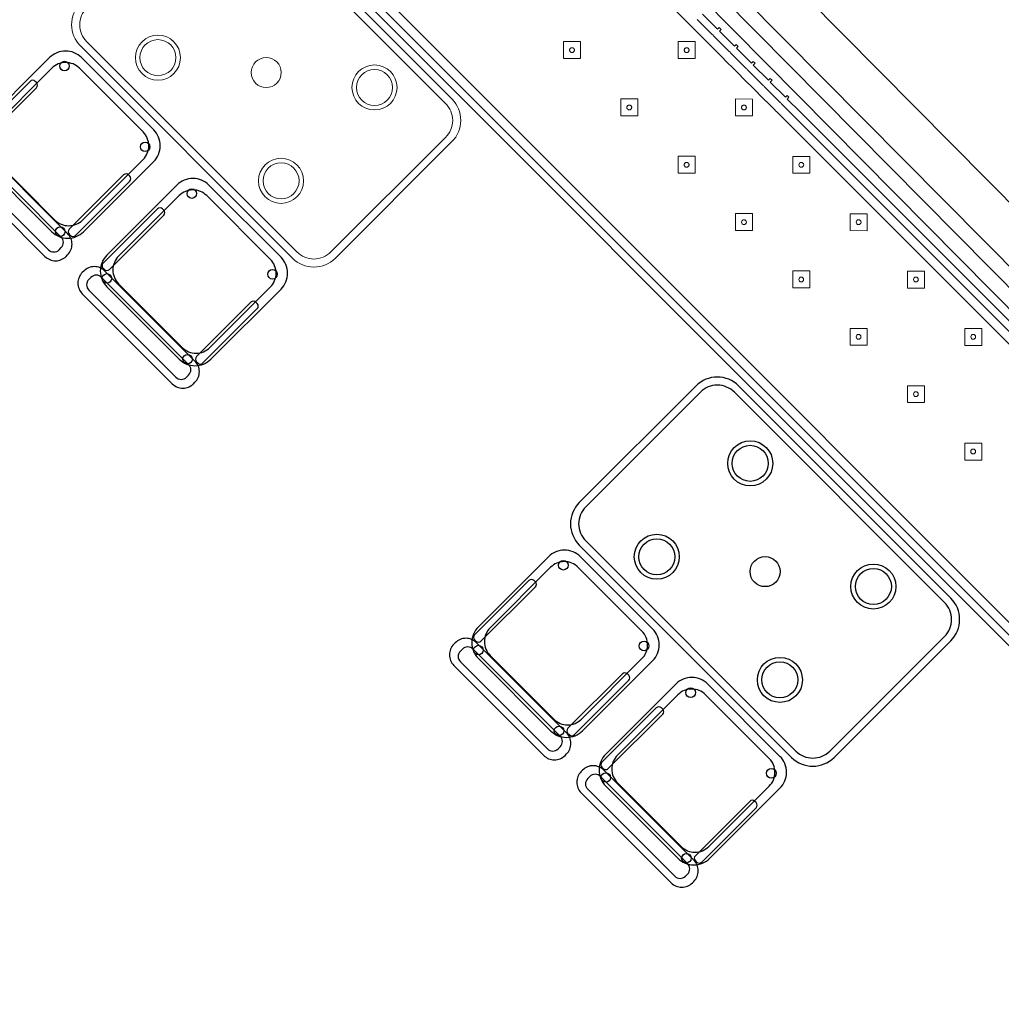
# Model space of a CAD drawing. Header units: metres. Extents: x 2232.4 to 2275.2, y 411.9 to 437.5.
# Tile 17 of 19: x 2268.7 to 2272, y 430.9 to 434.2. Entities that reach past the tile are written whole.
import ezdxf

# ---------------------------------------------------------------- set-up
doc = ezdxf.new("R2010")
doc.units = ezdxf.units.M
for name, color, linetype in [('DOOR', 5, 'Continuous'), ('RP_CHAIRS', 7, 'Continuous'), ('RP_TABLES', 7, 'Continuous')]:
    doc.layers.add(name, color=color, linetype=linetype)
doc.layers.add('NC_N1_BANQUETTES', color=7, linetype='Continuous', lineweight=13)
doc.layers.add('NC_N1_TABLES', color=7, linetype='Continuous', lineweight=13)

# ---------------------------------------------------------------- blocks, each defined once
blk = doc.blocks.new('RP_MODERN_EXTENDED_TRIANGLE_L')
at = {"color": 0, "linetype": 'Continuous', "lineweight": -2}
for points in [[(0.035, 3.889), (0.035, 3.96), (0.027, 3.96), (0.027, 3.969), (0.035, 3.969), (0.035, 4.04), (0.027, 4.04), (0.027, 4.049), (0.035, 4.049), (0.035, 4.1), (0.035, 4.12), (0.027, 4.12), (0.027, 4.129), (0.035, 4.129), (0.035, 4.2), (0.027, 4.2), (0.027, 4.209), (0.035, 4.209), (0.035, 4.28), (0.027, 4.28), (0.027, 4.289), (0.035, 4.289), (0.035, 4.35), (0.035, 7.89)], [(0.8, 7.89), (0.8, 4.35), (0.8, 4.1), (0.8, 0.8)], [(0.06, 3.889), (0.06, 3.96), (0.0599, 3.9625), (0.0596, 3.9645), (0.0599, 3.9665), (0.06, 3.969), (0.06, 4.04), (0.0599, 4.0425), (0.0596, 4.0445), (0.0599, 4.0465), (0.06, 4.049), (0.06, 4.1), (0.06, 4.1), (0.06, 4.12), (0.0599, 4.1225), (0.0596, 4.1245), (0.0599, 4.1265), (0.06, 4.129), (0.06, 4.2), (0.0599, 4.2025), (0.0596, 4.2045), (0.0599, 4.2065), (0.06, 4.209), (0.06, 4.28), (0.0599, 4.2825), (0.0596, 4.2845), (0.0599, 4.2865), (0.06, 4.289), (0.06, 7.865)], [(0.775, 7.865), (0.775, 4.325), (0.775, 4.1), (0.775, 0.8)], [(0.09, 3.809), (0.09, 3.88), (0.0898, 3.8845), (0.09, 3.889), (0.09, 3.96), (0.0898, 3.9645), (0.09, 3.969), (0.09, 4.04), (0.0898, 4.0445), (0.09, 4.049), (0.09, 4.1), (0.09, 4.12), (0.0898, 4.1245), (0.09, 4.129), (0.09, 4.2), (0.0898, 4.2045), (0.09, 4.209), (0.09, 4.28), (0.0898, 4.2845), (0.09, 4.289), (0.09, 4.295), (0.09, 7.835)], [(0.745, 7.835), (0.745, 4.295), (0.745, 4.1), (0.745, 0.8)]]:
    blk.add_lwpolyline(points, dxfattribs=at)
at = {"color": 0, "lineweight": -2}
for points in [[(0.427, 5.517), (0.467, 5.557), (0.427, 5.597), (0.387, 5.557)], [(0.157, 5.247), (0.197, 5.287), (0.157, 5.327), (0.117, 5.287)], [(0.427, 5.247), (0.467, 5.287), (0.427, 5.327), (0.387, 5.287)], [(0.157, 4.977), (0.197, 5.017), (0.157, 5.057), (0.117, 5.017)], [(0.427, 4.977), (0.467, 5.017), (0.427, 5.057), (0.387, 5.017)], [(0.157, 4.707), (0.197, 4.747), (0.157, 4.787), (0.117, 4.747)], [(0.427, 4.707), (0.467, 4.747), (0.427, 4.787), (0.387, 4.747)], [(0.157, 4.437), (0.197, 4.477), (0.157, 4.517), (0.117, 4.477)], [(0.427, 4.437), (0.467, 4.477), (0.427, 4.517), (0.387, 4.477)]]:
    blk.add_lwpolyline(points, close=True, dxfattribs=at)
at = {"color": 0, "linetype": 'Continuous', "lineweight": -2}
for points in [[(0.157, 4.167), (0.197, 4.207), (0.157, 4.247), (0.117, 4.207)], [(0.427, 4.167), (0.467, 4.207), (0.427, 4.247), (0.387, 4.207)], [(0.165, 4.207), (0.165, 4.2062), (0.1648, 4.2054), (0.1647, 4.2047), (0.1644, 4.2039), (0.1641, 4.2032), (0.1637, 4.2026), (0.1632, 4.2019), (0.1627, 4.2013), (0.1621, 4.2008), (0.1614, 4.2003), (0.1608, 4.1999), (0.1601, 4.1996), (0.1593, 4.1993), (0.1586, 4.1992), (0.1578, 4.199), (0.157, 4.199), (0.1562, 4.199), (0.1554, 4.1992), (0.1547, 4.1993), (0.1539, 4.1996), (0.1532, 4.1999), (0.1526, 4.2003), (0.1519, 4.2008), (0.1513, 4.2013), (0.1508, 4.2019), (0.1503, 4.2026), (0.1499, 4.2032), (0.1496, 4.2039), (0.1493, 4.2047), (0.1492, 4.2054), (0.149, 4.2062), (0.149, 4.207), (0.149, 4.2078), (0.1492, 4.2086), (0.1493, 4.2093), (0.1496, 4.2101), (0.1499, 4.2108), (0.1503, 4.2114), (0.1508, 4.2121), (0.1513, 4.2127), (0.1519, 4.2132), (0.1526, 4.2137), (0.1532, 4.2141), (0.1539, 4.2144), (0.1547, 4.2147), (0.1554, 4.2148), (0.1562, 4.215), (0.157, 4.215), (0.1578, 4.215), (0.1586, 4.2148), (0.1593, 4.2147), (0.1601, 4.2144), (0.1608, 4.2141), (0.1614, 4.2137), (0.1621, 4.2132), (0.1627, 4.2127), (0.1632, 4.2121), (0.1637, 4.2114), (0.1641, 4.2108), (0.1644, 4.2101), (0.1647, 4.2093), (0.1648, 4.2086), (0.165, 4.2078)], [(0.435, 4.207), (0.435, 4.2062), (0.4348, 4.2054), (0.4347, 4.2047), (0.4344, 4.2039), (0.4341, 4.2032), (0.4337, 4.2026), (0.4332, 4.2019), (0.4327, 4.2013), (0.4321, 4.2008), (0.4314, 4.2003), (0.4308, 4.1999), (0.4301, 4.1996), (0.4293, 4.1993), (0.4286, 4.1992), (0.4278, 4.199), (0.427, 4.199), (0.4262, 4.199), (0.4254, 4.1992), (0.4247, 4.1993), (0.4239, 4.1996), (0.4232, 4.1999), (0.4226, 4.2003), (0.4219, 4.2008), (0.4213, 4.2013), (0.4208, 4.2019), (0.4203, 4.2026), (0.4199, 4.2032), (0.4196, 4.2039), (0.4193, 4.2047), (0.4192, 4.2054), (0.419, 4.2062), (0.419, 4.207), (0.419, 4.2078), (0.4192, 4.2086), (0.4193, 4.2093), (0.4196, 4.2101), (0.4199, 4.2108), (0.4203, 4.2114), (0.4208, 4.2121), (0.4213, 4.2127), (0.4219, 4.2132), (0.4226, 4.2137), (0.4232, 4.2141), (0.4239, 4.2144), (0.4247, 4.2147), (0.4254, 4.2148), (0.4262, 4.215), (0.427, 4.215), (0.4278, 4.215), (0.4286, 4.2148), (0.4293, 4.2147), (0.4301, 4.2144), (0.4308, 4.2141), (0.4314, 4.2137), (0.4321, 4.2132), (0.4327, 4.2127), (0.4332, 4.2121), (0.4337, 4.2114), (0.4341, 4.2108), (0.4344, 4.2101), (0.4347, 4.2093), (0.4348, 4.2086), (0.435, 4.2078)], [(0.157, 3.897), (0.197, 3.937), (0.157, 3.977), (0.117, 3.937)], [(0.427, 3.897), (0.467, 3.937), (0.427, 3.977), (0.387, 3.937)], [(0.165, 3.937), (0.165, 3.9362), (0.1648, 3.9354), (0.1647, 3.9347), (0.1644, 3.9339), (0.1641, 3.9332), (0.1637, 3.9326), (0.1632, 3.9319), (0.1627, 3.9313), (0.1621, 3.9308), (0.1614, 3.9303), (0.1608, 3.9299), (0.1601, 3.9296), (0.1593, 3.9293), (0.1586, 3.9292), (0.1578, 3.929), (0.157, 3.929), (0.1562, 3.929), (0.1554, 3.9292), (0.1547, 3.9293), (0.1539, 3.9296), (0.1532, 3.9299), (0.1526, 3.9303), (0.1519, 3.9308), (0.1513, 3.9313), (0.1508, 3.9319), (0.1503, 3.9326), (0.1499, 3.9332), (0.1496, 3.9339), (0.1493, 3.9347), (0.1492, 3.9354), (0.149, 3.9362), (0.149, 3.937), (0.149, 3.9378), (0.1492, 3.9386), (0.1493, 3.9393), (0.1496, 3.9401), (0.1499, 3.9408), (0.1503, 3.9414), (0.1508, 3.9421), (0.1513, 3.9427), (0.1519, 3.9432), (0.1526, 3.9437), (0.1532, 3.9441), (0.1539, 3.9444), (0.1547, 3.9447), (0.1554, 3.9448), (0.1562, 3.945), (0.157, 3.945), (0.1578, 3.945), (0.1586, 3.9448), (0.1593, 3.9447), (0.1601, 3.9444), (0.1608, 3.9441), (0.1614, 3.9437), (0.1621, 3.9432), (0.1627, 3.9427), (0.1632, 3.9421), (0.1637, 3.9414), (0.1641, 3.9408), (0.1644, 3.9401), (0.1647, 3.9393), (0.1648, 3.9386), (0.165, 3.9378)], [(0.435, 3.937), (0.435, 3.9362), (0.4348, 3.9354), (0.4347, 3.9347), (0.4344, 3.9339), (0.4341, 3.9332), (0.4337, 3.9326), (0.4332, 3.9319), (0.4327, 3.9313), (0.4321, 3.9308), (0.4314, 3.9303), (0.4308, 3.9299), (0.4301, 3.9296), (0.4293, 3.9293), (0.4286, 3.9292), (0.4278, 3.929), (0.427, 3.929), (0.4262, 3.929), (0.4254, 3.9292), (0.4247, 3.9293), (0.4239, 3.9296), (0.4232, 3.9299), (0.4226, 3.9303), (0.4219, 3.9308), (0.4213, 3.9313), (0.4208, 3.9319), (0.4203, 3.9326), (0.4199, 3.9332), (0.4196, 3.9339), (0.4193, 3.9347), (0.4192, 3.9354), (0.419, 3.9362), (0.419, 3.937), (0.419, 3.9378), (0.4192, 3.9386), (0.4193, 3.9393), (0.4196, 3.9401), (0.4199, 3.9408), (0.4203, 3.9414), (0.4208, 3.9421), (0.4213, 3.9427), (0.4219, 3.9432), (0.4226, 3.9437), (0.4232, 3.9441), (0.4239, 3.9444), (0.4247, 3.9447), (0.4254, 3.9448), (0.4262, 3.945), (0.427, 3.945), (0.4278, 3.945), (0.4286, 3.9448), (0.4293, 3.9447), (0.4301, 3.9444), (0.4308, 3.9441), (0.4314, 3.9437), (0.4321, 3.9432), (0.4327, 3.9427), (0.4332, 3.9421), (0.4337, 3.9414), (0.4341, 3.9408), (0.4344, 3.9401), (0.4347, 3.9393), (0.4348, 3.9386), (0.435, 3.9378)], [(0.427, 3.627), (0.467, 3.667), (0.427, 3.707), (0.387, 3.667)], [(0.435, 3.667), (0.435, 3.6662), (0.4348, 3.6654), (0.4347, 3.6647), (0.4344, 3.6639), (0.4341, 3.6632), (0.4337, 3.6626), (0.4332, 3.6619), (0.4327, 3.6613), (0.4321, 3.6608), (0.4314, 3.6603), (0.4308, 3.6599), (0.4301, 3.6596), (0.4293, 3.6593), (0.4286, 3.6592), (0.4278, 3.659), (0.427, 3.659), (0.4262, 3.659), (0.4254, 3.6592), (0.4247, 3.6593), (0.4239, 3.6596), (0.4232, 3.6599), (0.4226, 3.6603), (0.4219, 3.6608), (0.4213, 3.6613), (0.4208, 3.6619), (0.4203, 3.6626), (0.4199, 3.6632), (0.4196, 3.6639), (0.4193, 3.6647), (0.4192, 3.6654), (0.419, 3.6662), (0.419, 3.667), (0.419, 3.6678), (0.4192, 3.6686), (0.4193, 3.6693), (0.4196, 3.6701), (0.4199, 3.6708), (0.4203, 3.6714), (0.4208, 3.6721), (0.4213, 3.6727), (0.4219, 3.6732), (0.4226, 3.6737), (0.4232, 3.6741), (0.4239, 3.6744), (0.4247, 3.6747), (0.4254, 3.6748), (0.4262, 3.675), (0.427, 3.675), (0.4278, 3.675), (0.4286, 3.6748), (0.4293, 3.6747), (0.4301, 3.6744), (0.4308, 3.6741), (0.4314, 3.6737), (0.4321, 3.6732), (0.4327, 3.6727), (0.4332, 3.6721), (0.4337, 3.6714), (0.4341, 3.6708), (0.4344, 3.6701), (0.4347, 3.6693), (0.4348, 3.6686), (0.435, 3.6678)]]:
    blk.add_lwpolyline(points, close=True, dxfattribs=at)
at = {"color": 0, "lineweight": -2}
for centre in [(0.427, 5.557), (0.157, 5.287), (0.427, 5.287), (0.157, 5.017), (0.427, 5.017), (0.157, 4.747), (0.427, 4.747), (0.157, 4.477), (0.427, 4.477)]:
    blk.add_circle(centre, 0.008, dxfattribs=at)
blk = doc.blocks.new('RP_MODERN_TABLE_4')
at = {"color": 0}
for points in [[(-0.5, -0.375), (0.5, -0.375, 0.414214), (0.6, -0.275), (0.6, 0.275, 0.414214), (0.5, 0.375), (-0.5, 0.375, 0.414214), (-0.6, 0.275), (-0.6, -0.275, 0.414214)], [(-0.495, -0.35), (0.495, -0.35, 0.414214), (0.575, -0.27), (0.575, 0.27, 0.414214), (0.495, 0.35), (-0.495, 0.35, 0.414214), (-0.575, 0.27), (-0.575, -0.27, 0.414214)]]:
    blk.add_lwpolyline(points, format="xyb", close=True, dxfattribs=at)
for centre, radius in [((-0.29, 0.22), 0.075), ((-0.29, 0.22), 0.06), ((0.29, 0.22), 0.075), ((0.29, 0.22), 0.06), ((0, 0), 0.05), ((-0.29, -0.22), 0.075), ((-0.29, -0.22), 0.06), ((0.29, -0.22), 0.075), ((0.29, -0.22), 0.06)]:
    blk.add_circle(centre, radius, dxfattribs=at)
blk = doc.blocks.new('RP_MODERN_CHAIR')
at = {"color": 0}
for points in [[(-0.212, 0.172), (0.212, 0.172, 0.414214), (0.262, 0.222), (0.262, 0.229, 0.414214), (0.212, 0.279), (-0.212, 0.279, 0.414214), (-0.262, 0.229), (-0.262, 0.222, 0.414214)], [(-0.205, 0.195), (0.205, 0.195, 0.414214), (0.23, 0.22), (0.23, 0.23, 0.414214), (0.205, 0.255), (-0.205, 0.255, 0.414214), (-0.23, 0.23), (-0.23, 0.22, 0.414214)], [(-0.17, -0.275), (0.17, -0.275, 0.414214), (0.245, -0.2), (0.245, 0.13, 0.414214), (0.17, 0.205), (-0.17, 0.205, 0.414214), (-0.245, 0.13), (-0.245, -0.2, 0.414214)], [(-0.223, -0.11), (-0.217, -0.11, 0.414214), (-0.205, -0.098), (-0.205, 0.158, 0.414214), (-0.217, 0.17), (-0.223, 0.17, 0.414214), (-0.235, 0.158), (-0.235, -0.098, 0.414214)], [(-0.15, -0.245), (0.15, -0.245, 0.414214), (0.215, -0.18), (0.215, 0.105, 0.414214), (0.15, 0.17), (-0.15, 0.17, 0.414214), (-0.215, 0.105), (-0.215, -0.18, 0.414214)], [(0.217, -0.11), (0.223, -0.11, 0.414214), (0.235, -0.098), (0.235, 0.158, 0.414214), (0.223, 0.17), (0.217, 0.17, 0.414214), (0.205, 0.158), (0.205, -0.098, 0.414214)]]:
    blk.add_lwpolyline(points, format="xyb", close=True, dxfattribs=at)
for centre in [(-0.19, 0.185), (0.19, 0.185), (-0.19, -0.215), (0.19, -0.215)]:
    blk.add_circle(centre, 0.016, dxfattribs=at)

msp = doc.modelspace()

# ---------------------------------------------------------------- linework, layer by layer
at = {"layer": 'DOOR'}
for p, q in [((2273.2057, 432.3762), (2269.4082, 436.2153)), ((2273.0991, 432.2707), (2269.3015, 436.1098)), ((2273.0635, 432.2356), (2269.266, 436.0747)), ((2273.028, 432.2004), (2269.2304, 436.0395))]:
    msp.add_line(p, q, dxfattribs=at)

# ---------------------------------------------------------------- block references
at = {"layer": 'NC_N1_BANQUETTES', "linetype": 'Continuous', "rotation": 224.9851542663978}
msp.add_blockref('RP_MODERN_EXTENDED_TRIANGLE_L', (2268.2559, 436.9946), dxfattribs=at)
at = {"layer": 'NC_N1_TABLES', "linetype": 'Continuous', "rotation": 314.9851542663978}
msp.add_blockref('RP_MODERN_TABLE_4', (2269.5279, 434.0244), dxfattribs=at)
at = {"layer": 'RP_CHAIRS', "linetype": 'Continuous', "rotation": 494.9851542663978}
for p in [(2268.8384, 433.7595), (2269.2625, 433.3351)]:
    msp.add_blockref('RP_MODERN_CHAIR', p, dxfattribs=at)
at = {"layer": 'RP_CHAIRS', "rotation": 134.98515426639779}
for p in [(2270.4997, 432.0973), (2270.9238, 431.673)]:
    msp.add_blockref('RP_MODERN_CHAIR', p, dxfattribs=at)
at = {"layer": 'RP_TABLES', "rotation": 314.9851542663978}
msp.add_blockref('RP_MODERN_TABLE_4', (2271.1892, 432.3623), dxfattribs=at)

doc.saveas('drawing.dxf')
